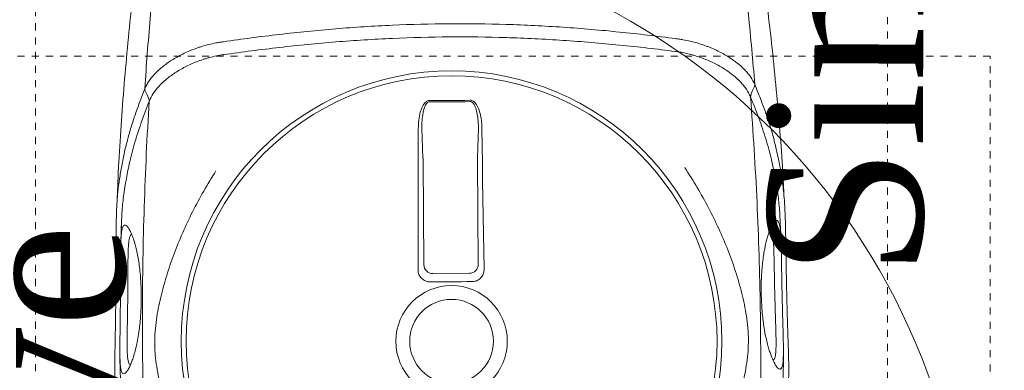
# Model space of a CAD drawing. Header units: inches. Extents: x 119662 to 158499, y 12149 to 20675.
# Tile 24 of 97: x 121825.97 to 121839.84, y 19395.36 to 19400.3. Entities that reach past the tile are written whole.
import ezdxf

# ---------------------------------------------------------------- set-up
doc = ezdxf.new("R2010")
doc.units = ezdxf.units.IN
doc.header["$MEASUREMENT"] = 0
doc.linetypes.add('11aa1PB-bd$0$11aa1PB-af$0$TRATTEGGIATA', pattern=[0.75, 0.5, -0.25])
doc.linetypes.add('DASH5', pattern=[0.2, 0.1333, -0.0667])
for name, color, linetype, lineweight in [('00-GRIDTEXT', 1, 'Continuous', 13), ('EQUIP DIM', 252, 'Continuous', 0), ('EQUIPMENT', 7, 'Continuous', 25), ('EQUIPMENTSSS', 11, 'Continuous', 18), ('PP-Waste Pipe', 3, 'Continuous', 25)]:
    doc.layers.add(name, color=color, linetype=linetype, lineweight=lineweight)
doc.layers.add('FAINTEQUIP', color=7, linetype='Continuous', lineweight=0, true_color=0x4a4747)
doc.styles.get("Standard").update_dxf_attribs({"font": 'times.ttf', "height": 4})

# ---------------------------------------------------------------- blocks, each defined once
blk = doc.blocks.new('A$C6E471120')
at = {"layer": 'EQUIPMENT', "color": 251, "lineweight": 5, "ltscale": 12}
blk.add_circle((-3023.09, -6797.82), 240.85, dxfattribs=at)
at = {"layer": 'EQUIPMENTSSS', "color": 251, "linetype": 'DASH5', "lineweight": 5, "ltscale": 12}
blk.add_lwpolyline([(-3171.84, -6998.59), (-2774.56, -6998.59), (-2774.56, -6601.31), (-3171.84, -6601.31)], close=True, dxfattribs=at)
at = {"layer": 'EQUIP DIM', "color": 251, "insert": (-3232.2, -6661.35), "char_height": 45.409, "width": 361.0893, "attachment_point": 3, "rotation": 90}
blk.add_mtext('{\\H1.22222x;\\C256;Geyser above}', dxfattribs=at)
at = {"layer": 'EQUIPMENTSSS', "color": 251, "linetype": 'Continuous', "lineweight": 5, "ltscale": 10, "insert": (-2686.22, -6103.39), "char_height": 45.409, "width": 619.2222, "attachment_point": 9, "rotation": 89.8004}
blk.add_mtext('{\\H1.2222x;\\C256; Sink for Potwash  (1100WX610DX850H)}', dxfattribs=at)
blk = doc.blocks.new('FIRST FLOOR')
at = {"layer": '00-GRIDTEXT', "color": 8, "xscale": 0.03937007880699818, "yscale": 0.03937007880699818, "zscale": 0.03937007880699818}
blk.add_blockref('A$C6E471120', (139249.658, 19579.754), dxfattribs=at)
blk = doc.blocks.new('GREASE TRAP')
at = {"linetype": 'Continuous', "lineweight": 0}
for p, q in [((253.14, -81.48), (253.15, -81.48)), ((74.32, -82.74), (74.32, -82.73)), ((175.18, -116.76), (174.86, -128.57)), ((153.26, -128.72), (152.77, -116.92)), ((153.58, -170.91), (153.29, -129.87)), ((174.85, -129.72), (175.14, -170.76)), ((171.67, -174.28), (157.09, -174.39))]:
    blk.add_line(p, q, dxfattribs=at)
at = {"linetype": 'Continuous', "lineweight": 0, "flags": 128}
for points in [[(282.95, -103.73), (283.66, -102.07), (284.37, -100.42)], [(43.37, -102.12), (44.1, -103.76), (44.83, -105.41)], [(151.29, -172.81), (151.32, -165.82), (151.35, -158.85), (151.37, -151.87), (151.39, -144.9), (151.4, -137.93), (151.4, -130.97), (151.4, -124.01), (151.4, -117.06)], [(176.56, -116.88), (176.65, -123.83), (176.75, -130.79), (176.85, -137.75), (176.96, -144.72), (177.08, -151.69), (177.2, -158.66), (177.32, -165.64), (177.45, -172.62)], [(172.63, -177.58), (170.58, -177.59), (168.52, -177.61), (166.46, -177.62), (164.4, -177.63), (162.35, -177.65), (160.29, -177.66), (158.23, -177.68), (156.18, -177.7)]]:
    blk.add_lwpolyline(points, dxfattribs=at)
at = {"linetype": 'Continuous', "lineweight": 0}
for radius in [106.93, 105, 22.05, 16.56]:
    blk.add_circle((164.57, -201.17), radius, dxfattribs=at)
for centre, radius, start, end in [((284.03, -104.58), 1.21, 146.2461, 178.3651), ((161.38, 252.26), 358.79, 269.122, 271.6838), ((161.38, 252.19), 358.19, 269.1221, 271.6836), ((157.11, -170.86), 3.53, 180.8787, 269.7119), ((171.61, -170.76), 3.53, 271.0939, 359.927)]:
    blk.add_arc(centre, radius, start, end, dxfattribs=at)
for centre, major_axis, start_param, end_param in [((152.99, -130.48), (0.03, 3.5), 4.88824, 5.237306), ((175.16, -130.32), (-0.08, 3.5), 1.045879, 1.394945)]:
    blk.add_ellipse(centre, major_axis=major_axis, ratio=0.086139, start_param=start_param, end_param=end_param, dxfattribs=at)
for points, knots in [([(296.03, -143.22), (296.03, -143.22), (295.35, -128.36), (293.11, -101.76), (289.78, -69.71), (286.78, -48.66), (285.32, -38.47)], [0, 0, 0, 0, 0.128959, 0.425292, 0.721626, 1, 1, 1, 1]), ([(41.54, -40.18), (40.23, -50.39), (37.53, -71.48), (34.64, -103.57), (32.78, -130.21), (32.28, -145.94), (32.31, -145.02)], [0, 0, 0, 0, 0.27832, 0.574596, 0.870871, 1, 1, 1, 1]), ([(43.22, -101.3), (43.83, -92.06), (44.54, -82.84), (46.15, -64.44), (47.04, -55.26), (48.04, -46.09)], [0, 0, 0, 0, 0.5, 0.5, 1, 1, 1, 1]), ([(278.91, -44.47), (280.03, -53.62), (281.06, -62.79), (282.92, -81.17), (283.76, -90.37), (284.5, -99.6)], [0, 0, 0, 0, 0.5, 0.5, 1, 1, 1, 1]), ([(74.32, -82.73), (81.66, -81.67), (89.03, -80.7), (100.13, -79.41), (103.84, -79.01), (111.28, -78.27), (115, -77.93), (126.2, -77.01), (133.68, -76.53), (148.66, -75.85), (156.16, -75.65), (171.19, -75.55), (178.71, -75.64), (193.71, -76.11), (201.19, -76.49), (212.38, -77.25), (216.11, -77.53), (223.56, -78.17), (227.28, -78.52), (238.4, -79.65), (245.79, -80.51), (253.14, -81.48)], [0, 0, 0, 0, 0.125, 0.125, 0.1875, 0.1875, 0.25, 0.25, 0.375, 0.375, 0.5, 0.5, 0.625, 0.625, 0.75, 0.75, 0.8125, 0.8125, 0.875, 0.875, 1, 1, 1, 1]), ([(253.12, -86.58), (245.77, -85.63), (238.4, -84.78), (223.59, -83.31), (216.15, -82.68), (201.21, -81.69), (193.73, -81.32), (178.73, -80.86), (171.23, -80.77), (156.21, -80.87), (148.7, -81.07), (133.72, -81.74), (126.25, -82.21), (115.08, -83.11), (111.36, -83.45), (103.92, -84.17), (100.21, -84.57), (89.11, -85.83), (81.75, -86.79), (74.42, -87.84)], [0, 0, 0, 0, 0.125, 0.125, 0.25, 0.25, 0.375, 0.375, 0.5, 0.5, 0.625, 0.625, 0.75, 0.75, 0.8125, 0.8125, 0.875, 0.875, 1, 1, 1, 1]), ([(253.15, -81.48), (253.4, -81.51), (253.65, -81.54), (254.14, -81.61), (254.39, -81.64), (255.13, -81.75), (255.62, -81.83), (257.08, -82.09), (258.03, -82.28), (260.84, -82.94), (262.63, -83.47), (264.8, -84.23), (265.23, -84.39), (266.07, -84.71), (266.49, -84.88), (267.73, -85.39), (268.53, -85.75), (270.86, -86.85), (272.32, -87.64), (274.36, -88.9), (275.02, -89.33), (276.27, -90.19), (276.86, -90.63), (278.57, -91.98), (279.6, -92.9), (280.74, -94.08), (280.96, -94.32), (281.39, -94.79), (281.6, -95.03), (282.19, -95.75), (282.56, -96.23), (283.56, -97.67), (284.1, -98.64), (284.51, -99.62)], [0, 0, 0, 0, 0.015625, 0.015625, 0.03125, 0.03125, 0.0625, 0.0625, 0.125, 0.125, 0.25, 0.25, 0.28125, 0.28125, 0.3125, 0.3125, 0.375, 0.375, 0.5, 0.5, 0.5625, 0.5625, 0.625, 0.625, 0.75, 0.75, 0.78125, 0.78125, 0.8125, 0.8125, 0.875, 0.875, 1, 1, 1, 1]), ([(43.22, -101.31), (43.42, -100.82), (43.65, -100.33), (44.18, -99.35), (44.48, -98.86), (45.46, -97.39), (46.24, -96.43), (48.02, -94.54), (49.03, -93.61), (50.73, -92.23), (51.32, -91.78), (52.57, -90.88), (53.22, -90.45), (55.25, -89.16), (56.69, -88.35), (59.77, -86.84), (61.4, -86.14), (63.56, -85.34), (64, -85.19), (64.89, -84.89), (65.33, -84.74), (66.69, -84.33), (67.6, -84.07), (69.46, -83.61), (70.41, -83.4), (71.86, -83.12), (72.34, -83.03), (73.08, -82.92), (73.33, -82.88), (73.82, -82.8), (74.07, -82.77), (74.32, -82.74)], [0, 0, 0, 0, 0.0625, 0.0625, 0.125, 0.125, 0.25, 0.25, 0.375, 0.375, 0.4375, 0.4375, 0.5, 0.5, 0.625, 0.625, 0.75, 0.75, 0.78125, 0.78125, 0.8125, 0.8125, 0.875, 0.875, 0.9375, 0.9375, 0.96875, 0.96875, 0.984375, 0.984375, 1, 1, 1, 1]), ([(74.29, -87.85), (72.41, -88.13), (70.6, -88.51), (68.4, -89.09), (67.96, -89.22), (67.1, -89.47), (66.67, -89.61), (65.39, -90.03), (64.57, -90.32), (62.16, -91.26), (60.64, -91.95), (58.48, -93.06), (57.78, -93.45), (56.41, -94.24), (55.75, -94.65), (53.85, -95.91), (52.69, -96.77), (50.58, -98.55), (49.62, -99.46), (48.56, -100.62), (48.35, -100.85), (47.95, -101.32), (47.76, -101.55), (47.21, -102.26), (46.87, -102.73), (45.93, -104.14), (45.43, -105.09), (45.04, -106.04)], [0, 0, 0, 0, 0.125, 0.125, 0.15625, 0.15625, 0.1875, 0.1875, 0.25, 0.25, 0.375, 0.375, 0.4375, 0.4375, 0.5, 0.5, 0.625, 0.625, 0.75, 0.75, 0.78125, 0.78125, 0.8125, 0.8125, 0.875, 0.875, 1, 1, 1, 1]), ([(282.75, -104.37), (282.35, -103.42), (281.83, -102.48), (280.88, -101.08), (280.53, -100.62), (279.97, -99.92), (279.77, -99.69), (279.37, -99.23), (279.16, -99), (278.08, -97.85), (277.11, -96.95), (274.97, -95.21), (273.8, -94.36), (271.88, -93.13), (271.21, -92.73), (269.84, -91.96), (269.13, -91.58), (266.96, -90.5), (265.43, -89.83), (263, -88.93), (262.18, -88.64), (260.9, -88.24), (260.46, -88.11), (259.59, -87.87), (259.16, -87.75), (256.95, -87.2), (255.13, -86.84), (253.25, -86.6)], [0, 0, 0, 0, 0.125, 0.125, 0.1875, 0.1875, 0.21875, 0.21875, 0.25, 0.25, 0.375, 0.375, 0.5, 0.5, 0.5625, 0.5625, 0.625, 0.625, 0.75, 0.75, 0.8125, 0.8125, 0.84375, 0.84375, 0.875, 0.875, 1, 1, 1, 1]), ([(284.51, -99.62), (284.51, -99.64), (284.52, -99.67), (284.53, -99.74), (284.53, -99.78), (284.53, -99.89), (284.52, -99.96), (284.49, -100.16), (284.44, -100.3), (284.37, -100.42)], [0, 0, 0, 0, 0.125, 0.125, 0.25, 0.25, 0.5, 0.5, 1, 1, 1, 1]), ([(284.5, -99.6), (285.25, -101.47), (286.75, -105.2), (288.74, -110.52), (290.49, -115.77), (291.76, -119.89), (292.31, -122.33), (292.45, -122.95)], [0, 0, 0, 0, 0.229832, 0.459678, 0.690029, 0.920378, 1, 1, 1, 1]), ([(36.81, -119.99), (37.08, -119.02), (37.81, -116.34), (39.26, -111.98), (41.11, -106.77), (42.52, -103.12), (43.22, -101.3)], [0, 0, 0, 0, 0.157579, 0.438078, 0.719047, 1, 1, 1, 1]), ([(43.22, -101.31), (43.21, -101.34), (43.2, -101.37), (43.2, -101.44), (43.2, -101.48), (43.2, -101.58), (43.2, -101.65), (43.24, -101.86), (43.29, -101.99), (43.36, -102.11)], [0, 0, 0, 0, 0.125, 0.125, 0.25, 0.25, 0.5, 0.5, 1, 1, 1, 1]), ([(282.82, -104.54), (283.89, -118.43), (284.74, -132.34), (286.03, -160.2), (286.47, -174.16), (286.8, -195.14), (286.85, -202.14), (286.86, -216.13), (286.82, -223.12), (286.51, -244.08), (286.1, -258.02), (285.47, -271.94)], [0, 0, 0, 0, 0.25, 0.25, 0.5, 0.5, 0.625, 0.625, 0.75, 0.75, 1, 1, 1, 1]), ([(292.61, -136.56), (292.13, -134.13), (291.11, -128.97), (288.92, -121.05), (286.21, -113.04), (283.95, -107.38), (282.82, -104.54)], [0, 0, 0, 0, 0.2280042, 0.4853378, 0.7427349, 1, 1, 1, 1]), ([(282.95, -103.73), (282.95, -103.73), (282.95, -103.73), (282.95, -103.73), (282.95, -103.73), (282.95, -103.73), (282.95, -103.73), (282.98, -103.79), (283, -103.85), (283.02, -103.91)], [-0.00000006, -0.00000006, -0.00000006, -0.00000006, 0, 0, 0, 0.0000002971, 0.0000002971, 0.0000002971, 0.0005047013, 0.0005047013, 0.0005047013, 0.0005047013]), ([(44.97, -106.22), (43.89, -109.06), (41.71, -114.76), (39.1, -122.81), (37.09, -130.5), (36.19, -135.43), (35.79, -137.6)], [0, 0, 0, 0, 0.263525, 0.527185, 0.79078, 1, 1, 1, 1]), ([(44.68, -273.64), (43.85, -259.72), (43.24, -245.79), (42.65, -224.84), (42.5, -217.85), (42.31, -203.86), (42.27, -196.86), (42.31, -175.88), (42.54, -161.92), (43.44, -134.03), (44.1, -120.11), (44.97, -106.22)], [0, 0, 0, 0, 0.25, 0.25, 0.375, 0.375, 0.5, 0.5, 0.75, 0.75, 1, 1, 1, 1]), ([(151.4, -117.06), (151.43, -115.97), (151.49, -113.79), (152.02, -111.02), (152.81, -108.73), (153.61, -107.26), (154.57, -106.35), (155.28, -106), (155.74, -105.97), (155.89, -105.96)], [0, 0, 0, 0, 0.2549733, 0.5094959, 0.6555036, 0.8234143, 0.8930287, 0.9633452, 1, 1, 1, 1]), ([(155.88, -106.49), (155.77, -106.5), (155.48, -106.52), (155.17, -106.7), (154.81, -107), (154.23, -107.75), (153.69, -109.11), (153.15, -111.26), (152.81, -113.85), (152.79, -115.89), (152.77, -116.92)], [0, 0, 0, 0, 0.028874, 0.074198, 0.087541, 0.150828, 0.315881, 0.465459, 0.731192, 1, 1, 1, 1]), ([(171.91, -105.85), (172.14, -105.86), (172.6, -105.9), (173.38, -106.32), (174.39, -107.35), (175.35, -109.26), (176.07, -111.78), (176.46, -114.38), (176.53, -116.09), (176.56, -116.88)], [0, 0, 0, 0, 0.053674, 0.107072, 0.201461, 0.385823, 0.599668, 0.814062, 1, 1, 1, 1]), ([(175.18, -116.76), (175.17, -116.01), (175.13, -114.42), (174.87, -111.98), (174.38, -109.62), (173.72, -107.84), (173, -106.84), (172.47, -106.47), (172.14, -106.38), (171.97, -106.38), (171.92, -106.38)], [0, 0, 0, 0, 0.19611, 0.418032, 0.642122, 0.825582, 0.912375, 0.957312, 0.988402, 1, 1, 1, 1]), ([(36.12, -251.14), (35.82, -249.73), (35.04, -246.12), (34.01, -240.6), (33.01, -234.46), (32.25, -228.5), (31.71, -222.66), (31.45, -217.79), (31.36, -213.94), (31.35, -210.92), (31.38, -207.57), (31.44, -203.91), (31.52, -199.89), (31.6, -195.74), (31.66, -191.37), (31.72, -186.77), (31.77, -181.78), (31.8, -176.62), (31.82, -171.62), (31.82, -167.42), (31.83, -163.9), (31.84, -160.97), (31.86, -158.21), (31.9, -155.19), (31.96, -152.05), (32.07, -148.87), (32.23, -146), (32.51, -142.49), (32.99, -138.34), (33.81, -133.17), (34.87, -127.68), (35.87, -123.26), (36.6, -120.74), (36.81, -119.99)], [0, 0, 0, 0, 0.033599, 0.086704, 0.14001, 0.193319, 0.246393, 0.299468, 0.326258, 0.353125, 0.379834, 0.406408, 0.428618, 0.451478, 0.47167, 0.492329, 0.516002, 0.540379, 0.564065, 0.588402, 0.605742, 0.623087, 0.640895, 0.658706, 0.685242, 0.711788, 0.738802, 0.765824, 0.81871, 0.871587, 0.924587, 0.977588, 1, 1, 1, 1]), ([(292.45, -122.95), (293.01, -125.27), (293.94, -129.07), (294.87, -134.23), (295.47, -138.14), (295.91, -141.73), (296.19, -144.97), (296.38, -148.16), (296.51, -151.19), (296.61, -154.2), (296.68, -157.09), (296.73, -159.79), (296.78, -162.7), (296.84, -166.23), (296.91, -170.5), (296.99, -175.52), (297.11, -180.77), (297.23, -186.06), (297.37, -191.07), (297.51, -195.66), (297.64, -199.73), (297.77, -203.35), (297.86, -206.53), (297.92, -209.36), (297.97, -214.68), (297.7, -222.32), (296.8, -231.08), (295.75, -238.26), (294.7, -244.42), (293.32, -251.46), (291.53, -259.62), (289.73, -267.44), (288.45, -272.86), (287.91, -275.1)], [0, 0, 0, 0, 0.0593635, 0.0971043, 0.1348438, 0.1667324, 0.198607, 0.2201848, 0.2417788, 0.2633349, 0.278122, 0.2929063, 0.3080418, 0.3231723, 0.3441056, 0.3655953, 0.3864814, 0.4080077, 0.4295299, 0.4486306, 0.4683357, 0.4884205, 0.5086324, 0.5289688, 0.5492243, 0.6333183, 0.7152132, 0.756242, 0.7972696, 0.8516973, 0.906117, 0.9611972, 1, 1, 1, 1]), ([(72.34, -269.85), (70.61, -267.24), (68.96, -264.61), (65.82, -259.3), (64.32, -256.62), (61.49, -251.21), (60.15, -248.47), (57.62, -242.94), (56.44, -240.15), (54.22, -234.5), (53.2, -231.66), (51.81, -227.36), (51.37, -225.92), (50.53, -223.03), (50.13, -221.58), (49.4, -218.65), (49.06, -217.18), (48.44, -214.2), (48.16, -212.7), (47.7, -209.68), (47.51, -208.16), (47.31, -205.86), (47.25, -205.08), (47.2, -203.91), (47.18, -203.52), (47.16, -202.74), (47.15, -202.34), (47.14, -200.37), (47.2, -198.82), (47.43, -195.74), (47.6, -194.22), (48.02, -191.2), (48.28, -189.7), (48.86, -186.72), (49.18, -185.24), (49.87, -182.31), (50.25, -180.86), (51.04, -177.97), (51.46, -176.54), (52.79, -172.25), (53.76, -169.41), (56.92, -160.97), (59.36, -155.42), (63.53, -147.17), (65, -144.45), (68.08, -139.08), (69.69, -136.42), (71.38, -133.8)], [0, 0, 0, 0, 0.0625, 0.0625, 0.125, 0.125, 0.1875, 0.1875, 0.25, 0.25, 0.3125, 0.3125, 0.34375, 0.34375, 0.375, 0.375, 0.40625, 0.40625, 0.4375, 0.4375, 0.46875, 0.46875, 0.484375, 0.484375, 0.492188, 0.492188, 0.5, 0.5, 0.53125, 0.53125, 0.5625, 0.5625, 0.59375, 0.59375, 0.625, 0.625, 0.65625, 0.65625, 0.6875, 0.6875, 0.75, 0.75, 0.875, 0.875, 0.9375, 0.9375, 1, 1, 1, 1]), ([(256.8, -132.49), (258.53, -135.1), (260.18, -137.73), (263.32, -143.04), (264.82, -145.72), (267.65, -151.13), (268.99, -153.87), (271.52, -159.39), (272.7, -162.19), (274.92, -167.84), (275.94, -170.68), (277.33, -174.98), (277.77, -176.42), (278.61, -179.31), (279.01, -180.76), (279.74, -183.69), (280.08, -185.16), (280.7, -188.14), (280.98, -189.64), (281.44, -192.65), (281.63, -194.17), (281.84, -196.48), (281.89, -197.26), (281.94, -198.43), (281.96, -198.82), (281.98, -199.6), (281.99, -200), (282, -201.96), (281.94, -203.52), (281.71, -206.59), (281.54, -208.11), (281.12, -211.14), (280.86, -212.63), (280.28, -215.62), (279.96, -217.09), (279.27, -220.02), (278.89, -221.48), (278.1, -224.37), (277.68, -225.8), (276.35, -230.09), (275.38, -232.92), (272.22, -241.36), (269.78, -246.92), (265.61, -255.17), (264.14, -257.89), (261.06, -263.26), (259.45, -265.91), (257.76, -268.54)], [0, 0, 0, 0, 0.0625, 0.0625, 0.125, 0.125, 0.1875, 0.1875, 0.25, 0.25, 0.3125, 0.3125, 0.34375, 0.34375, 0.375, 0.375, 0.40625, 0.40625, 0.4375, 0.4375, 0.46875, 0.46875, 0.484375, 0.484375, 0.492187, 0.492187, 0.5, 0.5, 0.53125, 0.53125, 0.5625, 0.5625, 0.59375, 0.59375, 0.625, 0.625, 0.65625, 0.65625, 0.6875, 0.6875, 0.75, 0.75, 0.875, 0.875, 0.9375, 0.9375, 1, 1, 1, 1]), ([(35.79, -137.6), (35.73, -137.89), (35.19, -140.65), (34.74, -144.26), (34.3, -148.61), (34.08, -152.01), (33.93, -155.35), (33.88, -157.89), (33.86, -158.92)], [0, 0, 0, 0, 0.042136, 0.404804, 0.566088, 0.727781, 0.888854, 1, 1, 1, 1]), ([(294.62, -155.68), (294.6, -155.44), (294.55, -153.52), (294.36, -150.18), (294.09, -146.79), (293.59, -142.43), (293.14, -139.08), (292.61, -136.59), (292.61, -136.56)], [0, 0, 0, 0, 0.1154515, 0.2827578, 0.4507086, 0.6182339, 0.994941, 1, 1, 1, 1]), ([(33.9, -159.41), (33.94, -158.9), (34.05, -157.71), (34.3, -156.51), (34.64, -155.63), (35.06, -155.2), (35.59, -155.17), (36.23, -155.63), (36.95, -156.6), (37.71, -158.06), (38.5, -159.97), (39.21, -162.13), (39.83, -164.47), (40.36, -166.86), (40.83, -169.57), (41.23, -172.57), (41.53, -175.66), (41.71, -178.66), (41.8, -181.44), (41.83, -184.22), (41.77, -187.2), (41.63, -190.26), (41.4, -193.16), (41.07, -196.26), (40.62, -199.38), (40.03, -202.44), (39.39, -205.08), (38.74, -207.31), (38.01, -209.38), (37.24, -211.21), (36.45, -212.66), (35.74, -213.57), (35.1, -214.03), (34.55, -214.03), (34.09, -213.47), (33.74, -212.36), (33.59, -211.05), (33.52, -210.4)], [0, 0, 0, 0, 0.026608, 0.06138, 0.0962, 0.130925, 0.168927, 0.207024, 0.245099, 0.283069, 0.316694, 0.350298, 0.37294, 0.395622, 0.418192, 0.438002, 0.457786, 0.474878, 0.488481, 0.502082, 0.518368, 0.53466, 0.550889, 0.567128, 0.590899, 0.614713, 0.640745, 0.66688, 0.692979, 0.729781, 0.766704, 0.803672, 0.840537, 0.880482, 0.920552, 0.960572, 1, 1, 1, 1]), ([(34.01, -155.25), (33.9, -157.41), (33.78, -159.75), (33.74, -162.09), (33.74, -162.28)], [0, 0, 0, 0, 0.919543, 1, 1, 1, 1]), ([(295.32, -182.75), (295.35, -184.18), (295.38, -185.59), (295.42, -187.33), (295.43, -187.67), (295.45, -188.36), (295.46, -188.7), (295.49, -189.7), (295.5, -190.36), (295.54, -191.64), (295.56, -192.27), (295.58, -193.19), (295.59, -193.5), (295.61, -194.1), (295.62, -194.39), (295.66, -195.84), (295.69, -196.91), (295.73, -198.41), (295.74, -198.9), (295.77, -199.83), (295.78, -200.28), (295.8, -201.57), (295.82, -202.36), (295.84, -203.81), (295.84, -204.47), (295.84, -205.39), (295.84, -205.68), (295.83, -206.24), (295.82, -206.51), (295.79, -207.8), (295.74, -208.63), (295.6, -210.01), (295.5, -210.56), (295.32, -211.2), (295.26, -211.38), (295.15, -211.61), (295.11, -211.68), (295.04, -211.81), (295, -211.87), (294.79, -212.11), (294.6, -212.2), (294.17, -212.15), (293.94, -212.03), (293.43, -211.57), (293.15, -211.23), (292.55, -210.32), (292.23, -209.75), (291.8, -208.85), (291.71, -208.67), (291.54, -208.27), (291.45, -208.07), (291.18, -207.42), (291, -206.95), (290.63, -205.93), (290.44, -205.37), (290.05, -204.16), (289.86, -203.5), (289.47, -202.08), (289.28, -201.32), (288.9, -199.65), (288.72, -198.75), (288.44, -197.27), (288.35, -196.76), (288.18, -195.7), (288.1, -195.16), (287.94, -194.03), (287.86, -193.45), (287.75, -192.54), (287.71, -192.24), (287.64, -191.61), (287.61, -191.3), (287.45, -189.7), (287.34, -188.38), (287.22, -186.34), (287.18, -185.64), (287.13, -184.58), (287.12, -184.23), (287.1, -183.52), (287.09, -183.17), (287.07, -182.1), (287.06, -181.4), (287.05, -180.34), (287.05, -179.99), (287.06, -179.29), (287.06, -178.94), (287.09, -177.21), (287.14, -175.89), (287.23, -174.29), (287.25, -173.98), (287.3, -173.35), (287.32, -173.04), (287.39, -172.13), (287.44, -171.55), (287.61, -169.85), (287.73, -168.8), (287.94, -167.33), (288.01, -166.85), (288.16, -165.94), (288.24, -165.5), (288.47, -164.24), (288.63, -163.48), (288.95, -162.06), (289.11, -161.4), (289.36, -160.5), (289.44, -160.2), (289.61, -159.65), (289.69, -159.38), (290.1, -158.1), (290.42, -157.26), (291.03, -155.84), (291.33, -155.27), (291.75, -154.58), (291.88, -154.38), (292.15, -154.03), (292.28, -153.89), (292.65, -153.54), (292.88, -153.42), (293.3, -153.38), (293.49, -153.46), (293.84, -153.84), (293.99, -154.15), (294.2, -154.78), (294.26, -155.02), (294.35, -155.44), (294.38, -155.58), (294.44, -155.89), (294.47, -156.06), (294.59, -156.93), (294.68, -157.76), (294.77, -159.04), (294.79, -159.31), (294.82, -159.87), (294.83, -160.17), (294.88, -161.09), (294.9, -161.75), (294.95, -163.19), (294.97, -163.97), (295, -165.25), (295.01, -165.7), (295.02, -166.63), (295.03, -167.12), (295.06, -168.64), (295.08, -169.71), (295.11, -171.44), (295.11, -172.03), (295.13, -172.95), (295.13, -173.27), (295.15, -173.9), (295.15, -174.22), (295.18, -175.83), (295.2, -177.15), (295.24, -179.21), (295.25, -179.91), (295.28, -181.33), (295.3, -182.04), (295.32, -182.75)], [0, 0, 0, 0, 0.015625, 0.015625, 0.019531, 0.019531, 0.023438, 0.023438, 0.03125, 0.03125, 0.039063, 0.039063, 0.042969, 0.042969, 0.046875, 0.046875, 0.0625, 0.0625, 0.070313, 0.070313, 0.078125, 0.078125, 0.09375, 0.09375, 0.109375, 0.109375, 0.117188, 0.117188, 0.125, 0.125, 0.15625, 0.15625, 0.1875, 0.1875, 0.203125, 0.203125, 0.210938, 0.210938, 0.21875, 0.21875, 0.25, 0.25, 0.28125, 0.28125, 0.3125, 0.3125, 0.34375, 0.34375, 0.351563, 0.351563, 0.359375, 0.359375, 0.375, 0.375, 0.390625, 0.390625, 0.40625, 0.40625, 0.421875, 0.421875, 0.4375, 0.4375, 0.445313, 0.445313, 0.453125, 0.453125, 0.460938, 0.460938, 0.464844, 0.464844, 0.46875, 0.46875, 0.484375, 0.484375, 0.492188, 0.492188, 0.496094, 0.496094, 0.5, 0.5, 0.507813, 0.507813, 0.511719, 0.511719, 0.515625, 0.515625, 0.53125, 0.53125, 0.535156, 0.535156, 0.539063, 0.539063, 0.546875, 0.546875, 0.5625, 0.5625, 0.570313, 0.570313, 0.578125, 0.578125, 0.59375, 0.59375, 0.609375, 0.609375, 0.617188, 0.617188, 0.625, 0.625, 0.65625, 0.65625, 0.6875, 0.6875, 0.703125, 0.703125, 0.71875, 0.71875, 0.75, 0.75, 0.78125, 0.78125, 0.8125, 0.8125, 0.828125, 0.828125, 0.835938, 0.835938, 0.84375, 0.84375, 0.875, 0.875, 0.882812, 0.882812, 0.890625, 0.890625, 0.90625, 0.90625, 0.921875, 0.921875, 0.929687, 0.929687, 0.9375, 0.9375, 0.953125, 0.953125, 0.960937, 0.960937, 0.964844, 0.964844, 0.96875, 0.96875, 0.984375, 0.984375, 0.992187, 0.992187, 1, 1, 1, 1]), ([(294.84, -160.33), (294.83, -160.18), (294.77, -157.88), (294.62, -155.68), (294.62, -155.68)], [0, 0, 0, 0, 0.065528, 1, 1, 1, 1]), ([(33.58, -184.59), (33.59, -183.61), (33.6, -181.65), (33.62, -178.66), (33.63, -175.69), (33.63, -172.46), (33.64, -169.27), (33.65, -166.25), (33.69, -163.68), (33.76, -161.57), (33.82, -160.14), (33.88, -159.56), (33.9, -159.41)], [0, 0, 0, 0, 0.0782123, 0.1564368, 0.2446658, 0.3329467, 0.4546253, 0.5765046, 0.703629, 0.8312553, 0.9586974, 1, 1, 1, 1]), ([(38.02, -158.83), (37.92, -158.92), (37.81, -159.01), (37.71, -159.1), (37.71, -159.1), (37.71, -159.1), (37.71, -159.1), (37.66, -159.15), (37.47, -159.32), (37.22, -160.03), (36.95, -161.28), (36.76, -163.11), (36.65, -165.19), (36.59, -167.31), (36.56, -169.28), (36.55, -171.74), (36.54, -174.48), (36.53, -177.24), (36.51, -179.7), (36.5, -182.19), (36.48, -183.8), (36.47, -184.62)], [-0.088365, -0.088365, -0.088365, -0.088365, 0, 0, 0, 0, 0, 0, 0.042963, 0.162036, 0.283698, 0.405299, 0.528456, 0.591382, 0.654277, 0.728503, 0.80457, 0.856235, 0.909083, 0.954041, 1, 1, 1, 1]), ([(292.43, -182.82), (292.41, -182.23), (292.37, -180.69), (292.32, -178.19), (292.28, -176.17), (292.24, -174.13), (292.21, -172.09), (292.16, -169.72), (292.12, -167.71), (292.07, -166.01), (292.02, -164.51), (291.93, -162.72), (291.8, -160.9), (291.55, -159.09), (291.23, -157.82), (290.93, -157.47), (290.8, -157.32), (290.8, -157.32), (290.8, -157.32), (290.8, -157.32), (290.71, -157.22), (290.62, -157.12), (290.53, -157.02)], [0, 0, 0, 0, 0.032705, 0.086629, 0.142257, 0.153922, 0.215379, 0.27845, 0.333103, 0.387785, 0.444206, 0.500642, 0.614534, 0.729613, 0.886835, 1, 1, 1, 1, 1, 1, 1.078938, 1.078938, 1.078938, 1.078938]), ([(156.18, -177.7), (155.63, -177.65), (154.54, -177.55), (153.08, -176.73), (151.98, -175.52), (151.37, -174.13), (151.31, -173.2), (151.29, -172.81)], [0, 0, 0, 0, 0.21225, 0.424556, 0.635748, 0.847225, 1, 1, 1, 1]), ([(177.45, -172.62), (177.41, -173.18), (177.32, -174.28), (176.51, -175.76), (175.29, -176.88), (173.92, -177.49), (173.01, -177.56), (172.63, -177.58)], [0, 0, 0, 0, 0.214916, 0.429922, 0.642835, 0.854056, 1, 1, 1, 1]), ([(291.68, -208.59), (291.8, -208.54), (291.91, -208.48), (292.02, -208.43), (292.02, -208.43), (292.02, -208.43), (292.02, -208.43), (292.05, -208.41), (292.22, -208.33), (292.43, -207.77), (292.67, -206.81), (292.83, -205.4), (292.92, -203.49), (292.93, -201.39), (292.9, -199.28), (292.86, -197.33), (292.79, -194.88), (292.7, -192.14), (292.61, -189.37), (292.54, -187), (292.48, -184.79), (292.44, -183.48), (292.43, -182.82)], [-0.090918, -0.090918, -0.090918, -0.090918, 0, 0, 0, 0, 0, 0, 0.026213, 0.13292, 0.239613, 0.348571, 0.457474, 0.569041, 0.626082, 0.683094, 0.752821, 0.824315, 0.874905, 0.926701, 0.963078, 1, 1, 1, 1]), ([(33.52, -210.4), (33.52, -210.39), (33.46, -209.93), (33.41, -208.55), (33.35, -206.46), (33.35, -204.16), (33.37, -201.87), (33.4, -199.23), (33.44, -196.25), (33.49, -192.94), (33.53, -189.33), (33.56, -186.49), (33.58, -184.91), (33.58, -184.59)], [0, 0, 0, 0, 0.0021857, 0.1486808, 0.2950678, 0.3936347, 0.4923949, 0.5907133, 0.6868358, 0.782863, 0.8795306, 0.9761461, 1, 1, 1, 1]), ([(36.47, -184.62), (36.47, -184.87), (36.45, -186.16), (36.42, -188.5), (36.36, -191.8), (36.3, -195.15), (36.25, -198.26), (36.22, -200.9), (36.22, -203.27), (36.27, -205.35), (36.39, -207.31), (36.61, -208.85), (36.89, -209.87), (37.15, -210.12), (37.25, -210.22), (37.25, -210.22), (37.25, -210.22), (37.25, -210.22), (37.34, -210.31), (37.44, -210.4), (37.53, -210.49)], [0, 0, 0, 0, 0.014263, 0.071432, 0.130741, 0.207145, 0.286904, 0.364421, 0.443321, 0.542698, 0.643157, 0.777817, 0.912539, 1, 1, 1, 1, 1, 1, 1.081436, 1.081436, 1.081436, 1.081436]), ([(293.15, -236.8), (293.18, -236.62), (293.7, -233.83), (294.42, -228.74), (295.41, -220.27), (295.78, -213.42), (295.85, -208.32), (295.84, -206.58), (295.83, -205.79)], [0, 0, 0, 0, 0.016162, 0.250764, 0.485322, 0.836539, 0.925214, 1, 1, 1, 1]), ([(33.39, -207.44), (33.39, -208.26), (33.4, -210.01), (33.54, -215.18), (34, -222.04), (35.11, -230.54), (35.9, -235.6), (36.46, -238.37), (36.49, -238.54)], [0, 0, 0, 0, 0.076639, 0.163762, 0.518013, 0.751525, 0.985081, 1, 1, 1, 1])]:
    blk.add_open_spline(points, degree=3, knots=knots, dxfattribs=at)
for points in [[(74.42, -87.84), (74.37, -87.84), (74.33, -87.85), (74.29, -87.85)], [(253.25, -86.6), (253.21, -86.59), (253.16, -86.59), (253.12, -86.58)], [(284.37, -100.42), (284.37, -100.42), (284.37, -100.42), (284.37, -100.42)], [(284.5, -99.6), (284.5, -99.61), (284.51, -99.61), (284.51, -99.62)], [(43.22, -101.3), (43.22, -101.3), (43.22, -101.31), (43.22, -101.31)], [(43.36, -102.11), (43.36, -102.12), (43.36, -102.12), (43.37, -102.12)], [(282.95, -103.73), (282.82, -103.93), (282.75, -104.15), (282.75, -104.37)], [(282.82, -104.54), (282.8, -104.49), (282.77, -104.43), (282.75, -104.37)], [(45.04, -106.04), (45.03, -105.83), (44.96, -105.6), (44.83, -105.41)], [(45.04, -106.04), (45.02, -106.1), (45, -106.16), (44.97, -106.22)]]:
    blk.add_open_spline(points, degree=3, dxfattribs=at)
at = {"layer": 'FAINTEQUIP', "color": 4, "linetype": '11aa1PB-bd$0$11aa1PB-af$0$TRATTEGGIATA'}
blk.add_lwpolyline([(0, -404), (0, 0), (337, 0), (337, -404), (0, -404)], dxfattribs=at)

msp = doc.modelspace()

# ---------------------------------------------------------------- block references
at = {"color": 8}
msp.add_blockref('FIRST FLOOR', (-17300.786, 79.928), dxfattribs=at)

# ---------------------------------------------------------------- next in the draw order: block references
at = {"layer": 'PP-Waste Pipe', "ltscale": 0.25, "xscale": 0.03560830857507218, "yscale": 0.03560830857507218, "zscale": 0.03560830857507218, "rotation": 359.9999999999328}
msp.add_blockref('GREASE TRAP', (121826.191, 19402.935), dxfattribs=at)

doc.saveas('drawing.dxf')
